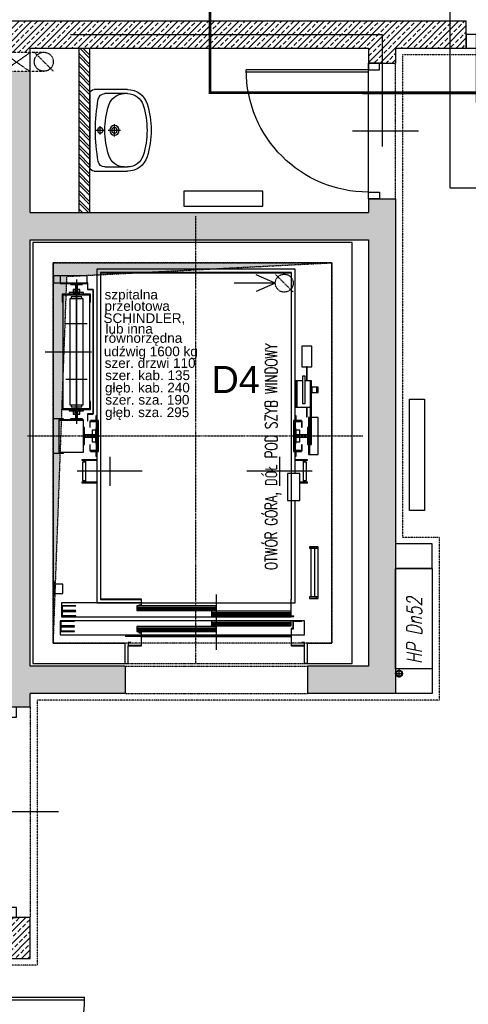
# Model space of a CAD drawing. Header units: inches. Extents: x -145354 to -97635, y 38777 to 78670.
# Tile 60 of 231: x -144779 to -144449, y 50930 to 51655. Entities that reach past the tile are written whole.
import ezdxf
from ezdxf.enums import TextEntityAlignment as Align

# ---------------------------------------------------------------- set-up
doc = ezdxf.new("R2010")
doc.units = ezdxf.units.IN
doc.header["$MEASUREMENT"] = 0
for name, pattern in [('DASHDOT', [1, 0.5, -0.25, 0, -0.25]), ('DASHED', [0.75, 0.5, -0.25]), ('DASHED2', [0.375, 0.25, -0.125]), ('DIVIDE', [31.75, 12.7, -6.35, 0, -6.35, 0, -6.35])]:
    doc.linetypes.add(name, pattern=pattern)
doc.layers.get('0').update_dxf_attribs({"color": 101})
for name, color, linetype in [('Det-metal', 141, 'Continuous'), ('Drz---drzwi', 5, 'Continuous'), ('Ins-co', 203, 'Continuous'), ('Ins-went', 141, 'Continuous'), ('Ins-wod', 152, 'Continuous'), ('Ins-wod-opis', 155, 'Continuous'), ('m-went-wywiew', 1, 'Continuous'), ('Opis-spadki', 61, 'Continuous'), ('Sc-beton', 7, 'Continuous'), ('Sc-beton-hatch', 86, 'Continuous'), ('Sc-cegla pustak', 42, 'Continuous'), ('Sc-cegla pustak-hatch', 8, 'Continuous'), ('Sc-nadproza kon', 5, 'DASHED2'), ('Sc-silikat', 61, 'Continuous'), ('Suf-widok', 8, 'Continuous'), ('W-idok', 9, 'Continuous'), ('W-idok nad', 5, 'DASHED2'), ('W-otwor-strop', 126, 'Continuous'), ('W-otwor-strop-nad', 126, 'DASHED2'), ('Wyp-sanitar', 131, 'Continuous')]:
    doc.layers.add(name, color=color, linetype=linetype)
doc.styles.add('IT12', font='ITALICT.SHX', dxfattribs={"width": 0.8, "height": 0.12})
doc.styles.add('ROMANS', font='romans', dxfattribs={"width": 0.85})
doc.styles.add('TYTUL2', font='ARIAL.TTF')
pattern_1 = [(45, (-196049.7697, 113974.1994), (-4.49012806, 4.49012806), []), (45, (-196045.2795, 113974.1994), (-4.49012806, 4.49012806), [3.175, -1.5875])]

# ---------------------------------------------------------------- blocks, each defined once
blk = doc.blocks.new('_DKGJHF')
at = {"ltscale": 7}
for p, q in [((-21.08, -77), (35.92, -77)), ((-5, -147.5), (-105, -147.5)), ((-5, -145.5), (-104.98, -145.5))]:
    blk.add_line(p, q, dxfattribs=at)
for points in [[(5, -7.5), (5, 0), (-5, 0), (-5, -7.5)], [(5, -155), (5, -147.5), (-5, -147.5), (-5, -155)]]:
    blk.add_lwpolyline(points, close=True, dxfattribs=at)
for points in [[(-45, -7.5), (-5, -7.5)], [(-5, -147.5), (-5, -7.5)]]:
    blk.add_lwpolyline(points, dxfattribs=at)
for centre, radius, start, end in [((-5, -7.5), 40, 180, 270), ((-5, -147.5), 100, 90, 180)]:
    blk.add_arc(centre, radius, start, end)
blk = doc.blocks.new('umywalka_60x45')
at = {"ltscale": 25}
for p, q in [((-27, 0), (27, 0)), ((-30, -27.72), (-30, -3)), ((0, -4.5), (0, -10.5)), ((30, -3), (30, -27.72)), ((-27, -27.72), (-27, -11.03)), ((3, -7.5), (-3, -7.5)), ((0, -13.5), (0, -22.5)), ((27, -11.03), (27, -27.72)), ((4.5, -18), (-4.5, -18))]:
    blk.add_line(p, q, dxfattribs=at)
for centre, radius in [((0, -7.5), 2), ((0, -18), 3.5), ((0, -18), 2)]:
    blk.add_circle(centre, radius, dxfattribs=at)
for centre, radius, start, end in [((27, -3), 3, 0, 90), ((-27, -3), 3, 90, 180), ((-22, -11.03), 5, 100.52627, 180), ((0, -129.43), 125.43, 79.47373, 100.52627), ((22, -11.03), 5, 0, 79.47373), ((-15, -25.28), 12, 107.3129, 180), ((0, -73.4), 62.4, 72.6871, 107.3129), ((15, -25.28), 12, 0, 72.6871), ((-15, -27.72), 15, 180, 252.6871), ((-15, -27.72), 12, 180, 252.6871), ((15, -27.72), 12, 287.3129, 0), ((15, -27.72), 15, 287.3129, 0), ((0, 20.4), 65.4, 252.6871, 287.3129), ((0, 20.4), 62.4, 252.6871, 287.3129)]:
    blk.add_arc(centre, radius, start, end, dxfattribs=at)
blk = doc.blocks.new('_0630_DRZWI_90')
at = {"ltscale": 7}
for p, q in [((5, 8), (5, 98)), ((6.8, 8), (6.8, 97.98))]:
    blk.add_line(p, q, dxfattribs=at)
at = {"ltscale": 25}
for p, q in [((50, 19.7), (50, -28.9)), ((5, 8), (0, 8)), ((0, 8), (5, 8)), ((0, 0), (0, 8)), ((95, 8), (5, 8)), ((5, 8), (5, 0)), ((95, 8), (95, 0)), ((100, 8), (95, 8)), ((100, 0), (100, 8)), ((5, 0), (0, 0)), ((5, 0), (0, 0)), ((95, 0), (100, 0)), ((95, 0), (100, 0))]:
    blk.add_line(p, q, dxfattribs=at)
at = {"ltscale": 7}
blk.add_arc((5, 8), 90, 0, 90, dxfattribs=at)
blk = doc.blocks.new('_KFJHKGJKHUJ')
at = {"ltscale": 7}
for p, q in [((10, -7.5), (120, -7.5)), ((10, -9.5), (119.98, -9.5)), ((23.36, -61.5), (-33.64, -61.5))]:
    blk.add_line(p, q, dxfattribs=at)
for points in [[(0, 0), (0, -7.5), (10, -7.5), (10, 0)], [(0, -117.5), (0, -125), (10, -125), (10, -117.5)]]:
    blk.add_lwpolyline(points, close=True, dxfattribs=at)
blk.add_lwpolyline([(10, -5.5), (10, -117.5)], dxfattribs=at)
blk.add_arc((10, -7.5), 110, 270, 0)
blk = doc.blocks.new('_STRZAŁKA_WENT')
for q in [(-6.02, -14.01), (0, -30.24), (6.02, -14.01)]:
    blk.add_line((0, 0), q)
blk = doc.blocks.new('_aidfjflijh')
at = {"layer": 'W-idok', "linetype": 'DASHDOT'}
for p, q in [((0, -328.95), (0, 0)), ((-124, -162.01), (123, -162.01))]:
    blk.add_line(p, q, dxfattribs=at)
at = {"layer": 'W-idok'}
for p, q in [((-73, -39.31), (-73, -150.71)), ((73, -39.31), (-73, -39.31)), ((70.3, -41.71), (-70.3, -41.71)), ((-70.3, -41.71), (-70.3, -282.31)), ((-70, -42.01), (70, -42.01)), ((-70, -282.01), (-70, -42.01)), ((70, -42.01), (70, -282.01)), ((73, -39.31), (70.3, -39.31)), ((70.3, -282.31), (70.3, -41.71)), ((73, -150.71), (73, -39.31)), ((-105, -44.21), (-105, -49.81)), ((-104.75, -44.21), (-105, -44.21)), ((-105, -49.81), (-104.75, -49.81)), ((-105, -49.81), (-105, -57.21)), ((-104.75, -49.81), (-105, -49.81)), ((-104.75, -49.81), (-104.75, -44.21)), ((-104.75, -44.21), (-104.75, -49.21)), ((-100, -44.21), (-104.75, -44.21)), ((-104.75, -49.21), (-100, -49.21)), ((-104.75, -57.21), (-104.75, -49.81)), ((-80, -44.21), (-100, -44.21)), ((-100, -44.21), (-100, -49.56)), ((-100, -49.56), (-80, -49.56)), ((-80, -49.56), (-100, -49.56)), ((-100, -49.56), (-100, -49.81)), ((-100, -49.81), (-80, -49.81)), ((-92.45, -49.81), (-92.45, -50.6)), ((-83.55, -49.81), (-92.45, -49.81)), ((-92.45, -50.6), (-88.79, -50.6)), ((-88.79, -50.6), (-88.79, -56.01)), ((-88, -46.91), (-88, -153.11)), ((-87.21, -56.01), (-87.21, -50.6)), ((-87.21, -50.6), (-83.55, -50.6)), ((-83.55, -50.6), (-83.55, -49.81)), ((-80, -49.56), (-80, -44.21)), ((-80, -49.81), (-80, -49.56)), ((-79.8, -49.26), (-79.8, -54.26)), ((-79.7, -49.26), (-79.8, -49.26)), ((-79.7, -54.16), (-79.7, -49.26)), ((-105, -57.21), (-104.75, -57.21)), ((-77.6, -57.51), (-98.4, -57.51)), ((-98.4, -57.51), (-98.4, -63.51)), ((-98.1, -57.81), (-77.9, -57.81)), ((-98.1, -63.51), (-98.1, -57.81)), ((-82.75, -56.51), (-93.25, -56.51)), ((-93.25, -56.51), (-93.25, -57.51)), ((-93.25, -57.51), (-82.75, -57.51)), ((-90.5, -54.11), (-90.5, -56.51)), ((-88.8, -54.11), (-90.5, -54.11)), ((-90.5, -56.51), (-85.5, -56.51)), ((-88.8, -56.01), (-88.8, -54.11)), ((-87.2, -56.01), (-88.8, -56.01)), ((-88.79, -56.01), (-87.21, -56.01)), ((-88, -96.51), (-88, -55.51)), ((-87.2, -54.11), (-87.2, -56.01)), ((-85.5, -54.11), (-87.2, -54.11)), ((-85.5, -56.51), (-85.5, -54.11)), ((-82.75, -57.51), (-82.75, -56.51)), ((-79.8, -54.26), (-75.6, -54.26)), ((-75.6, -54.16), (-79.7, -54.16)), ((-77.9, -57.81), (-77.9, -63.51)), ((-77.6, -63.51), (-77.6, -57.51)), ((-75.55, -54.26), (-75.65, -54.26)), ((-75.65, -54.26), (-75.65, -145.76)), ((-75.6, -54.26), (-75.6, -54.16)), ((-75.55, -145.76), (-75.55, -54.26)), ((-98.4, -63.51), (-98.1, -63.51)), ((-78, -58.26), (-98, -58.26)), ((-98, -58.26), (-98, -141.76)), ((-83.1, -61.01), (-92.9, -61.01)), ((-92.9, -61.01), (-92.9, -139.01)), ((-84.1, -59.51), (-91.9, -59.51)), ((-91.9, -59.51), (-91.9, -61.01)), ((-84.1, -61.01), (-84.1, -59.51)), ((-83.1, -139.01), (-83.1, -61.01)), ((-78, -141.76), (-78, -58.26)), ((-77.9, -63.51), (-77.6, -63.51)), ((-80.1, -79.51), (-95.9, -79.51)), ((-111, -100.01), (-76.9, -100.01)), ((-88, -144.51), (-88, -96.51)), ((77.9, -96.01), (77.9, -111.01)), ((85.4, -96.01), (77.9, -96.01)), ((85.4, -111.01), (85.4, -96.01)), ((77.9, -111.01), (85.4, -111.01)), ((81.4, -111.01), (81.4, -121.31)), ((81.9, -111.01), (81.4, -111.01)), ((81.9, -121.31), (81.9, -111.01)), ((-80.1, -120.51), (-95.9, -120.51)), ((74.2, -121.31), (73.6, -121.31)), ((73.6, -121.31), (73.6, -140.81)), ((74.2, -140.81), (74.2, -121.31)), ((78.5, -121.31), (74.2, -121.31)), ((74.2, -121.31), (74.2, -140.81)), ((80.5, -118.01), (78.5, -118.01)), ((78.5, -118.01), (78.5, -118.78)), ((78.5, -118.78), (78.5, -120.94)), ((78.5, -120.94), (78.5, -124.19)), ((80.5, -118.78), (80.5, -118.01)), ((80.5, -120.94), (80.5, -118.78)), ((80.5, -124.19), (80.5, -120.94)), ((85.1, -121.31), (80.5, -121.31)), ((85.1, -121.31), (84.1, -121.31)), ((84.1, -121.31), (84.1, -140.81)), ((85.1, -140.81), (85.1, -121.31)), ((85.1, -140.81), (85.1, -121.31)), ((73.6, -126.01), (73, -126.01)), ((73, -130.01), (73.6, -130.01)), ((78.5, -124.19), (78.5, -128.01)), ((78.5, -128.01), (78.5, -131.84)), ((80.5, -128.01), (80.5, -124.19)), ((80.5, -131.84), (80.5, -128.01)), ((85.41, -126.01), (85.1, -126.01)), ((85.1, -130.01), (85.41, -130.01)), ((85.41, -126.01), (85.41, -130.01)), ((89.01, -126.01), (85.41, -126.01)), ((85.41, -130.01), (85.41, -126.01)), ((85.41, -130.01), (89.01, -130.01)), ((89.01, -130.01), (89.01, -126.01)), ((89.01, -126.01), (89.01, -130.01)), ((89.99, -126.01), (89.01, -126.01)), ((89.01, -130.01), (89.99, -130.01)), ((89.99, -130.01), (89.99, -126.01)), ((-98.1, -136.51), (-98.4, -136.51)), ((-98.4, -136.51), (-98.4, -142.51)), ((-98.1, -142.21), (-98.1, -136.51)), ((-77.6, -136.51), (-77.9, -136.51)), ((-77.9, -136.51), (-77.9, -142.21)), ((-77.6, -142.51), (-77.6, -136.51)), ((78.5, -131.84), (78.5, -135.09)), ((78.5, -135.09), (78.5, -137.25)), ((78.5, -137.25), (78.5, -138.01)), ((80.5, -135.09), (80.5, -131.84)), ((80.5, -137.25), (80.5, -135.09)), ((80.5, -138.01), (80.5, -137.25)), ((-98.4, -142.51), (-77.6, -142.51)), ((-77.9, -142.21), (-98.1, -142.21)), ((-98, -141.76), (-78, -141.76)), ((-82.75, -142.51), (-93.25, -142.51)), ((-93.25, -142.51), (-93.25, -143.51)), ((-93.25, -143.51), (-82.75, -143.51)), ((-92.9, -139.01), (-83.1, -139.01)), ((-91.9, -139.01), (-91.9, -140.51)), ((-91.9, -140.51), (-84.1, -140.51)), ((-85.5, -143.51), (-90.5, -143.51)), ((-90.5, -143.51), (-90.5, -145.91)), ((-88.8, -144.01), (-87.2, -144.01)), ((-88.8, -145.91), (-88.8, -144.01)), ((-87.21, -144.01), (-88.79, -144.01)), ((-88.79, -144.01), (-88.79, -149.42)), ((-87.21, -149.42), (-87.21, -144.01)), ((-87.2, -144.01), (-87.2, -145.91)), ((-85.5, -145.91), (-85.5, -143.51)), ((-84.1, -140.51), (-84.1, -139.01)), ((-82.75, -143.51), (-82.75, -142.51)), ((73.6, -140.81), (74.2, -140.81)), ((74.2, -140.81), (85.1, -140.81)), ((78.5, -138.01), (80.5, -138.01)), ((81.4, -140.81), (81.4, -148.01)), ((81.9, -148.01), (81.9, -140.81)), ((85.1, -140.81), (84.1, -140.81)), ((84.1, -140.81), (84.1, -168.31)), ((84.1, -140.81), (85.1, -140.81)), ((85.1, -168.31), (85.1, -140.81)), ((-97.5, -149.46), (-105, -149.46)), ((-105, -149.46), (-105, -174.56)), ((-100.9, -150.21), (-100.9, -150.46)), ((-82.9, -150.21), (-100.9, -150.21)), ((-100.9, -150.46), (-100.9, -173.81)), ((-82.9, -150.46), (-100.9, -150.46)), ((-100.9, -150.46), (-82.9, -150.46)), ((-97.5, -150.21), (-97.5, -149.46)), ((-88.79, -149.42), (-92.45, -149.42)), ((-92.45, -149.42), (-92.45, -150.21)), ((-92.45, -150.21), (-83.55, -150.21)), ((-90.5, -145.91), (-88.8, -145.91)), ((-83.55, -149.42), (-87.21, -149.42)), ((-87.2, -145.91), (-85.5, -145.91)), ((-83.55, -150.21), (-83.55, -149.42)), ((-82.9, -150.46), (-82.9, -150.21)), ((-82.9, -173.81), (-82.9, -150.46)), ((-79.8, -145.76), (-79.8, -150.76)), ((-75.6, -145.76), (-79.8, -145.76)), ((-79.8, -150.76), (-79.7, -150.76)), ((-79.7, -150.76), (-79.7, -145.86)), ((-79.7, -145.86), (-75.6, -145.86)), ((-73.1, -151.01), (-78.1, -151.01)), ((-78.1, -151.01), (-78.1, -155.51)), ((-77.8, -151.31), (-73.4, -151.31)), ((-77.8, -155.51), (-77.8, -151.31)), ((-71.85, -150.71), (-77.65, -150.71)), ((-77.65, -150.71), (-77.65, -151.01)), ((-77.65, -151.01), (-72.15, -151.01)), ((-77.5, -150.51), (-77.5, -150.71)), ((-73, -150.51), (-77.5, -150.51)), ((-75.65, -145.76), (-75.55, -145.76)), ((-75.6, -145.86), (-75.6, -145.76)), ((-73.7, -147.21), (-73.7, -147.71)), ((-73, -147.21), (-73.7, -147.21)), ((-73.7, -147.71), (-73.7, -150.51)), ((-73, -147.71), (-73.7, -147.71)), ((-73.7, -147.71), (-73, -147.71)), ((-73.7, -150.51), (-73, -150.51)), ((-73.4, -151.31), (-73.4, -155.51)), ((-73.1, -155.51), (-73.1, -151.01)), ((-73.1, -151.01), (-73.1, -156.01)), ((-73, -151.01), (-73, -156.01)), ((-72.15, -151.01), (-72.15, -173.01)), ((-71.85, -173.31), (-71.85, -150.71)), ((71.85, -150.71), (71.85, -173.31)), ((77.65, -150.71), (71.85, -150.71)), ((72.15, -173.01), (72.15, -151.01)), ((72.15, -151.01), (77.65, -151.01)), ((73.7, -147.21), (73, -147.21)), ((73.7, -147.71), (73, -147.71)), ((73, -147.71), (73.7, -147.71)), ((73, -150.51), (73.7, -150.51)), ((77.5, -150.51), (73, -150.51)), ((73, -156.01), (73, -151.01)), ((78.1, -151.01), (73.1, -151.01)), ((73.1, -151.01), (73.1, -155.51)), ((73.1, -156.01), (73.1, -151.01)), ((73.4, -151.31), (77.8, -151.31)), ((73.4, -155.51), (73.4, -151.31)), ((73.7, -147.71), (73.7, -147.21)), ((73.7, -150.51), (73.7, -147.71)), ((77.5, -150.71), (77.5, -150.51)), ((77.65, -151.01), (77.65, -150.71)), ((77.8, -151.31), (77.8, -155.51)), ((78.1, -155.51), (78.1, -151.01)), ((81.4, -148.01), (81.9, -148.01)), ((83.7, -148.51), (82.9, -148.51)), ((82.9, -148.51), (82.9, -175.51)), ((83.7, -175.51), (83.7, -148.51)), ((84.1, -148.51), (83.7, -148.51)), ((83.7, -148.51), (83.7, -175.51)), ((90, -148.51), (85.1, -148.51)), ((90, -175.51), (90, -148.51)), ((-82.11, -155.66), (-82.9, -155.66)), ((-82.9, -155.66), (-82.9, -168.36)), ((-82.11, -161.22), (-82.11, -155.66)), ((-78.1, -155.51), (-77.8, -155.51)), ((-73.6, -157.81), (-76.4, -157.81)), ((-76.4, -157.81), (-76.4, -161.21)), ((-72.4, -156.01), (-73.6, -156.01)), ((-73.6, -156.01), (-73.6, -168.01)), ((-73.6, -166.21), (-73.6, -157.81)), ((-73.1, -155.51), (-73.4, -155.51)), ((-73.4, -155.51), (-73.4, -156.01)), ((-73.4, -155.51), (-73.1, -155.51)), ((-73.1, -156.01), (-73.1, -155.51)), ((-72.15, -156.01), (-72.4, -156.01)), ((-72.4, -156.01), (-72.4, -168.01)), ((-72.4, -168.01), (-72.4, -156.01)), ((72.4, -156.01), (72.15, -156.01)), ((72.4, -168.01), (72.4, -156.01)), ((72.4, -156.01), (72.4, -168.01)), ((73.6, -156.01), (72.4, -156.01)), ((73.4, -155.51), (73.1, -155.51)), ((73.1, -155.51), (73.1, -156.01)), ((73.1, -155.51), (73.4, -155.51)), ((73.4, -156.01), (73.4, -155.51)), ((73.6, -168.01), (73.6, -156.01)), ((76.4, -157.81), (73.6, -157.81)), ((73.6, -157.81), (73.6, -166.21)), ((76.4, -161.21), (76.4, -157.81)), ((77.8, -155.51), (78.1, -155.51)), ((82.9, -155.66), (82.11, -155.66)), ((82.11, -155.66), (82.11, -161.22)), ((82.9, -168.36), (82.9, -155.66)), ((-74, -161.22), (-82.11, -161.22)), ((-82.11, -162.81), (-74, -162.81)), ((-82.11, -168.36), (-82.11, -162.81)), ((-76.4, -161.21), (-74, -161.21)), ((-74, -162.81), (-76.4, -162.81)), ((-76.4, -162.81), (-76.4, -166.21)), ((-76.4, -166.21), (-73.6, -166.21)), ((-74, -161.21), (-74, -162.81)), ((-74, -162.81), (-74, -161.22)), ((73.6, -166.21), (76.4, -166.21)), ((74, -161.21), (76.4, -161.21)), ((74, -162.81), (74, -161.21)), ((82.11, -161.22), (74, -161.22)), ((74, -161.22), (74, -162.81)), ((74, -162.81), (82.11, -162.81)), ((76.4, -162.81), (74, -162.81)), ((76.4, -166.21), (76.4, -162.81)), ((82.11, -162.81), (82.11, -168.36)), ((-100.9, -173.81), (-82.9, -173.81)), ((-97.5, -174.56), (-97.5, -173.81)), ((-82.9, -168.36), (-82.11, -168.36)), ((-78.1, -168.51), (-78.1, -173.01)), ((-77.8, -168.51), (-78.1, -168.51)), ((-78.1, -173.01), (-73.1, -173.01)), ((-77.8, -172.71), (-77.8, -168.51)), ((-73.4, -172.71), (-77.8, -172.71)), ((-72.15, -173.01), (-77.65, -173.01)), ((-77.65, -173.01), (-77.65, -173.31)), ((-77.65, -173.31), (-71.85, -173.31)), ((-73, -173.51), (-73.7, -173.51)), ((-73.7, -173.51), (-73.7, -176.31)), ((-73.6, -168.01), (-72.4, -168.01)), ((-73.5, -173.31), (-73.5, -173.51)), ((-73.5, -173.51), (-73, -173.51)), ((-73.4, -168.01), (-73.4, -168.51)), ((-73.4, -168.51), (-73.1, -168.51)), ((-73.4, -168.51), (-73.4, -172.71)), ((-73.1, -168.51), (-73.4, -168.51)), ((-73.1, -168.51), (-73.1, -168.01)), ((-73.1, -168.01), (-73.1, -173.01)), ((-73.1, -173.01), (-73.1, -168.51)), ((-73, -168.01), (-73, -173.01)), ((-73, -173.31), (-73, -284.71)), ((-72.4, -168.01), (-72.15, -168.01)), ((71.85, -173.31), (77.65, -173.31)), ((72.15, -168.01), (72.4, -168.01)), ((77.65, -173.01), (72.15, -173.01)), ((72.4, -168.01), (73.6, -168.01)), ((73, -173.01), (73, -168.01)), ((73, -189.51), (73, -173.31)), ((73.7, -173.51), (73, -173.51)), ((73, -173.51), (73.5, -173.51)), ((73.1, -168.01), (73.1, -168.51)), ((73.1, -173.01), (73.1, -168.01)), ((73.1, -168.51), (73.4, -168.51)), ((73.1, -168.51), (73.1, -173.01)), ((73.4, -168.51), (73.1, -168.51)), ((73.1, -173.01), (78.1, -173.01)), ((73.4, -168.51), (73.4, -168.01)), ((73.4, -172.71), (73.4, -168.51)), ((77.8, -172.71), (73.4, -172.71)), ((73.5, -173.51), (73.5, -173.31)), ((73.7, -176.31), (73.7, -173.51)), ((77.65, -173.31), (77.65, -173.01)), ((77.8, -168.51), (77.8, -172.71)), ((78.1, -168.51), (77.8, -168.51)), ((78.1, -173.01), (78.1, -168.51)), ((82.11, -168.36), (82.9, -168.36)), ((84.1, -168.31), (85.1, -168.31)), ((-105, -174.56), (-97.5, -174.56)), ((-73, -179.61), (-84.1, -179.61)), ((-84.1, -179.61), (-84.1, -179.91)), ((-84.1, -179.91), (-73, -179.91)), ((-81.2, -179.91), (-82.7, -179.91)), ((-82.7, -179.91), (-82.7, -180.11)), ((-82.7, -180.11), (-81.2, -180.11)), ((-81.2, -180.11), (-82.7, -180.11)), ((-82.7, -180.11), (-82.7, -181.31)), ((-73, -179.91), (-81.2, -179.91)), ((-81.2, -179.91), (-81.2, -196.11)), ((-73.7, -176.31), (-73, -176.31)), ((-73, -176.31), (-73.7, -176.31)), ((-73.7, -176.31), (-73.7, -176.81)), ((-73.7, -176.81), (-73, -176.81)), ((-63.5, -177.31), (-63.5, -198.71)), ((61.5, -177.31), (61.5, -198.71)), ((73, -176.31), (73.7, -176.31)), ((73.7, -176.31), (73, -176.31)), ((73, -176.81), (73.7, -176.81)), ((82.1, -179.61), (73, -179.61)), ((73, -179.91), (82.1, -179.91)), ((79.2, -179.91), (73, -179.91)), ((73.7, -176.81), (73.7, -176.31)), ((80.7, -179.91), (79.2, -179.91)), ((79.2, -196.11), (79.2, -179.91)), ((79.2, -180.11), (80.7, -180.11)), ((80.7, -180.11), (79.2, -180.11)), ((80.7, -180.11), (80.7, -179.91)), ((80.7, -181.31), (80.7, -180.11)), ((82.1, -179.91), (82.1, -179.61)), ((82.9, -175.51), (83.7, -175.51)), ((83.7, -175.51), (90, -175.51)), ((-39.5, -188.01), (-87.5, -188.01)), ((-81.98, -181.31), (-83.5, -181.31)), ((-83.5, -181.31), (-83.5, -194.71)), ((-81.2, -181.31), (-81.98, -181.31)), ((85.5, -188.01), (37.5, -188.01)), ((79.98, -181.31), (79.2, -181.31)), ((81.5, -181.31), (79.98, -181.31)), ((81.5, -194.71), (81.5, -181.31)), ((-83.5, -194.71), (-81.98, -194.71)), ((-82.7, -194.71), (-82.7, -195.91)), ((-81.98, -194.71), (-81.2, -194.71)), ((67.4, -189.51), (67.4, -209.51)), ((70, -189.51), (67.4, -189.51)), ((76.4, -189.51), (70.3, -189.51)), ((76.4, -209.51), (76.4, -189.51)), ((79.2, -194.71), (79.98, -194.71)), ((79.98, -194.71), (81.5, -194.71)), ((80.7, -195.91), (80.7, -194.71)), ((-73, -196.11), (-84.1, -196.11)), ((-84.1, -196.11), (-84.1, -196.41)), ((-84.1, -196.41), (-73, -196.41)), ((-82.7, -195.91), (-81.2, -195.91)), ((-81.2, -195.91), (-82.7, -195.91)), ((-82.7, -195.91), (-82.7, -196.11)), ((-82.7, -196.11), (-81.2, -196.11)), ((-81.2, -196.11), (-73, -196.11)), ((82.1, -196.11), (76.4, -196.11)), ((76.4, -196.11), (79.2, -196.11)), ((76.4, -196.41), (82.1, -196.41)), ((79.2, -195.91), (80.7, -195.91)), ((80.7, -195.91), (79.2, -195.91)), ((79.2, -196.11), (80.7, -196.11)), ((80.7, -196.11), (80.7, -195.91)), ((82.1, -196.41), (82.1, -196.11)), ((67.4, -209.51), (70, -209.51)), ((70.3, -209.51), (76.4, -209.51)), ((73, -284.71), (73, -209.51)), ((83.5, -243.51), (83.5, -244.51)), ((88.5, -243.51), (83.5, -243.51)), ((83.5, -244.51), (88.5, -244.51)), ((87.5, -244.51), (84.5, -244.51)), ((84.5, -244.51), (84.5, -280.51)), ((87.5, -280.51), (87.5, -244.51)), ((88.5, -244.51), (88.5, -243.51)), ((90, -243.51), (88.5, -243.51)), ((88.5, -243.51), (88.5, -244.51)), ((88.5, -244.51), (90, -244.51)), ((90, -244.51), (90, -243.51)), ((90, -280.51), (90, -244.51)), ((-104, -269.51), (-105, -269.51)), ((-105, -269.51), (-105, -279.51)), ((-104, -279.51), (-104, -269.51)), ((-98, -271.01), (-104, -271.01)), ((-104, -271.01), (-104, -278.01)), ((-98, -278.01), (-98, -271.01)), ((-105, -279.51), (-104, -279.51)), ((-104, -278.01), (-98, -278.01)), ((-70.3, -282.31), (-70, -282.31)), ((-70, -282.31), (-70, -282.01)), ((-40, -282.01), (-70, -282.01)), ((-70, -282.01), (-70, -282.31)), ((-70, -282.31), (-40.3, -282.31)), ((-40.3, -282.31), (-40.3, -286.51)), ((-40, -286.81), (-40, -282.01)), ((15, -278.71), (15, -319.51)), ((70, -282.01), (69.85, -282.01)), ((69.85, -282.01), (69.85, -294.81)), ((70.15, -282.31), (70.3, -282.31)), ((70.15, -294.51), (70.15, -282.31)), ((83.5, -280.51), (83.5, -281.51)), ((88.5, -280.51), (83.5, -280.51)), ((83.5, -281.51), (88.5, -281.51)), ((84.5, -280.51), (87.5, -280.51)), ((88.5, -281.51), (88.5, -280.51)), ((90, -280.51), (88.5, -280.51)), ((88.5, -280.51), (88.5, -281.51)), ((88.5, -281.51), (90, -281.51)), ((90, -281.51), (90, -280.51)), ((-40.3, -284.71), (-99, -284.71)), ((-99, -284.71), (-99, -295.01)), ((-88.5, -287.01), (-98.5, -287.01)), ((-98.5, -287.01), (-98.5, -290.51)), ((-98.4, -287.11), (-88.5, -287.11)), ((-98.4, -290.41), (-98.4, -287.11)), ((-88.5, -287.11), (-88.5, -287.01)), ((-73, -284.71), (-40.3, -284.71)), ((15, -287.01), (-43.5, -287.01)), ((-43.5, -287.01), (-43.5, -290.51)), ((-43.5, -287.89), (15, -287.89)), ((-43.5, -288.76), (15, -288.76)), ((-43.5, -289.64), (15, -289.64)), ((-40.3, -286.51), (-42.15, -286.51)), ((-42.15, -286.51), (-42.15, -286.81)), ((-42.15, -286.81), (-40, -286.81)), ((-40, -284.86), (69.85, -284.86)), ((15, -290.51), (15, -287.01)), ((70.15, -284.71), (73, -284.71)), ((-99, -295.01), (70, -295.01)), ((-98.5, -290.51), (-88.5, -290.51)), ((-88.5, -291.01), (-98.5, -291.01)), ((-98.5, -291.01), (-98.5, -294.51)), ((-98.5, -294.51), (-88.5, -294.51)), ((-88.5, -290.41), (-98.4, -290.41)), ((-98.4, -291.11), (-88.5, -291.11)), ((-98.4, -294.41), (-98.4, -291.11)), ((-88.5, -294.41), (-98.4, -294.41)), ((-88.5, -290.51), (-88.5, -290.41)), ((-88.5, -291.11), (-88.5, -291.01)), ((-88.5, -294.51), (-88.5, -294.41)), ((-43.5, -290.51), (15, -290.51)), ((69.85, -291.01), (11.5, -291.01)), ((11.5, -291.01), (11.5, -294.51)), ((11.5, -291.89), (70, -291.89)), ((11.5, -292.76), (70, -292.76)), ((11.5, -293.64), (70, -293.64)), ((11.5, -294.51), (69.85, -294.51)), ((69.85, -294.81), (72, -294.81)), ((70, -295.01), (70, -294.81)), ((72, -294.51), (70.15, -294.51)), ((72, -294.81), (72, -294.51)), ((71.4, -298.01), (-100, -298.01)), ((-100, -298.01), (-100, -308.41)), ((-89.5, -298.31), (-99.5, -298.31)), ((-99.5, -298.31), (-99.5, -301.81)), ((-99.5, -301.81), (-89.5, -301.81)), ((-89.5, -302.31), (-99.5, -302.31)), ((-99.5, -302.31), (-99.5, -305.81)), ((-99.4, -298.41), (-89.5, -298.41)), ((-99.4, -301.71), (-99.4, -298.41)), ((-89.5, -301.71), (-99.4, -301.71)), ((-99.4, -302.41), (-89.5, -302.41)), ((-99.4, -305.71), (-99.4, -302.41)), ((-89.5, -298.41), (-89.5, -298.31)), ((-89.5, -301.81), (-89.5, -301.71)), ((-89.5, -302.41), (-89.5, -302.31)), ((15, -302.31), (-43.5, -302.31)), ((-43.5, -302.31), (-43.5, -305.81)), ((-43.5, -303.19), (15, -303.19)), ((-43.5, -304.06), (15, -304.06)), ((70, -298.31), (11.5, -298.31)), ((11.5, -298.31), (11.5, -301.81)), ((11.5, -299.19), (70, -299.19)), ((11.5, -300.06), (70, -300.06)), ((11.5, -300.94), (70, -300.94)), ((11.5, -301.81), (70, -301.81)), ((15, -305.81), (15, -302.31)), ((70, -301.81), (70, -298.31)), ((70, -303.61), (70, -316.51)), ((71.4, -303.61), (70, -303.61)), ((70.3, -316.21), (70.3, -303.91)), ((70.3, -303.91), (71.7, -303.91)), ((78, -298.01), (71.4, -298.01)), ((71.4, -298.01), (71.4, -303.61)), ((71.7, -298.31), (78, -298.31)), ((71.7, -303.91), (71.7, -298.31)), ((80, -298.01), (78, -298.01)), ((78, -298.31), (78, -298.01)), ((80, -308.41), (80, -298.01)), ((-100, -308.41), (-40.3, -308.41)), ((-99.5, -305.81), (-89.5, -305.81)), ((-89.5, -305.71), (-99.4, -305.71)), ((-89.5, -305.81), (-89.5, -305.71)), ((-40.3, -309.51), (-52, -309.51)), ((-43.5, -304.94), (15, -304.94)), ((-43.5, -305.81), (15, -305.81)), ((-40, -306.51), (-42, -306.51)), ((-42, -306.51), (-42, -306.81)), ((-42, -306.81), (-40.3, -306.81)), ((-40.3, -306.81), (-40.3, -316.21)), ((-40, -316.51), (-40, -306.51)), ((-40, -308.41), (70, -308.41)), ((-40, -309.51), (70, -309.51)), ((70, -309.51), (-40, -309.51)), ((70.3, -308.41), (80, -308.41)), ((-50, -314.01), (-50, -316.51)), ((-48, -314.01), (-50, -314.01)), ((-50, -316.51), (-40, -316.51)), ((-50, -329.51), (-50, -316.51)), ((-49.7, -316.21), (-49.7, -314.31)), ((-49.7, -314.31), (-48, -314.31)), ((-40.3, -316.21), (-49.7, -316.21)), ((-48, -314.31), (-48, -314.01)), ((70, -316.51), (80, -316.51)), ((79.7, -316.21), (70.3, -316.21)), ((80, -314.01), (78, -314.01)), ((78, -314.01), (78, -314.31)), ((78, -314.31), (79.7, -314.31)), ((79.7, -314.31), (79.7, -316.21)), ((80, -316.51), (80, -314.01)), ((80, -329.51), (80, -316.51)), ((-52, -329.51), (-50, -329.51)), ((82, -329.51), (80, -329.51))]:
    blk.add_line(p, q, dxfattribs=at)

msp = doc.modelspace()

# ---------------------------------------------------------------- hatches: boundary and pattern name
at = {"layer": 'Sc-beton-hatch'}
h = msp.add_hatch(dxfattribs=at)
h.set_pattern_fill('ANSI33', color=256, style=0)
h.set_pattern_definition(pattern_1)
h.paths.add_polyline_path([(-144791.22, 51633.69), (-144791.22, 51630.38), (-144781.22, 51630.38), (-144781.22, 51643.69), (-145054.22, 51643.69), (-145054.22, 51633.69)])
h.paths.add_polyline_path([(-144781.22, 51643.69), (-144781.22, 51630.38), (-144771.22, 51630.38), (-144771.22, 51633.69), (-144753.22, 51633.69), (-144753.22, 51643.69)])
h.paths.add_polyline_path([(-144781.22, 51653.69), (-144781.22, 51643.69), (-144753.22, 51643.69), (-144753.22, 51653.69)])
h.paths.add_polyline_path([(-144781.22, 51643.69), (-144781.22, 51653.69), (-145054.22, 51653.69), (-145054.22, 51643.69)])
h.paths.add_polyline_path([(-144546.39, 51633.69), (-144538.5, 51643.69), (-144702.22, 51643.69), (-144702.22, 51633.69)])
h.paths.add_polyline_path([(-144538.5, 51643.69), (-144530.61, 51653.69), (-144702.22, 51653.69), (-144702.22, 51643.69)])
h.paths.add_polyline_path([(-144702.22, 51643.69), (-144702.22, 51653.69), (-144753.22, 51653.69), (-144753.22, 51643.69)])
h.paths.add_polyline_path([(-144753.22, 51643.69), (-144753.22, 51633.69), (-144702.22, 51633.69), (-144702.22, 51643.69)])
h.paths.add_polyline_path([(-144852.99, 51633.24), (-144852.99, 51687.46), (-144818.49, 51687.46), (-144818.49, 51633.24)], flags=9)
h.paths.add_polyline_path([(-144877.47, 51623.66), (-144869.07, 51623.66), (-144869.07, 51635.66), (-144877.47, 51635.66)], flags=9)
h.paths.add_polyline_path([(-144889.15, 51622.81), (-144878.24, 51622.81), (-144878.24, 51639.95), (-144889.15, 51639.95)], flags=9)
h.paths.add_polyline_path([(-144867.72, 51622.66), (-144848.92, 51622.66), (-144848.92, 51640.66), (-144867.72, 51640.66)], flags=9)
h.paths.add_polyline_path([(-144925.7, 51601.81), (-144820.16, 51601.81), (-144820.16, 51623.23), (-144925.7, 51623.23)], flags=9)
h.paths.add_polyline_path([(-144671.67, 51635.23), (-144671.67, 51652.15), (-144654.42, 51652.15), (-144654.42, 51635.23)], flags=9)
h = msp.add_hatch(dxfattribs=at)
h.set_pattern_fill('ANSI33', color=256, style=0)
h.set_pattern_definition(pattern_1)
h.paths.add_polyline_path([(-144538.5, 51643.69), (-144546.39, 51633.69), (-144522.22, 51633.69), (-144522.22, 51622.69), (-144514.22, 51622.69), (-144512.22, 51622.69), (-144512.22, 51643.69)])
h.paths.add_polyline_path([(-144502.22, 51633.69), (-144450.22, 51633.69), (-144450.22, 51643.69), (-144512.22, 51643.69), (-144512.22, 51622.69), (-144502.22, 51622.69)])
h.paths.add_polyline_path([(-144450.22, 51643.69), (-144450.22, 51653.69), (-144512.22, 51653.69), (-144512.22, 51643.69)])
h.paths.add_polyline_path([(-144512.22, 51643.69), (-144512.22, 51653.69), (-144530.61, 51653.69), (-144538.5, 51643.69)])
h.paths.add_polyline_path([(-144468.97, 51635.23), (-144468.97, 51652.15), (-144451.72, 51652.15), (-144451.72, 51635.23)], flags=9)
h = msp.add_hatch(dxfattribs=at)
h.set_pattern_fill('ANSI33', color=256, style=0)
h.set_pattern_definition(pattern_1)
h.paths.add_polyline_path([(-144781.22, 51148.69), (-144771.22, 51148.69), (-144771.22, 51158.69), (-144701.22, 51158.69), (-144701.22, 51168.69), (-144781.22, 51168.69)])
h.paths.add_polyline_path([(-144781.22, 51168.69), (-144791.22, 51168.69), (-144791.22, 51148.69), (-144781.22, 51148.69)])
h.paths.add_polyline_path([(-144781.22, 51168.69), (-144701.22, 51168.69), (-144701.22, 51178.69), (-144771.22, 51178.69), (-144771.22, 51492.69), (-144649.22, 51492.69), (-144649.22, 51502.69), (-144781.22, 51502.69)])
h.paths.add_polyline_path([(-144781.22, 51502.69), (-144791.22, 51502.69), (-144791.22, 51168.69), (-144781.22, 51168.69)])
h.paths.add_polyline_path([(-144567.22, 51168.69), (-144567.22, 51158.69), (-144512.22, 51158.69), (-144512.22, 51168.69)])
h.paths.add_polyline_path([(-144512.22, 51168.69), (-144512.22, 51502.69), (-144649.22, 51502.69), (-144649.22, 51492.69), (-144522.22, 51492.69), (-144522.22, 51178.69), (-144567.22, 51178.69), (-144567.22, 51168.69)])
h.paths.add_polyline_path([(-144512.22, 51158.69), (-144502.22, 51158.69), (-144502.22, 51168.69), (-144512.22, 51168.69)])
h.paths.add_polyline_path([(-144502.22, 51502.69), (-144512.22, 51502.69), (-144512.22, 51168.69), (-144502.22, 51168.69)])
h.paths.add_polyline_path([(-144512.22, 51502.69), (-144512.22, 51522.69), (-144522.22, 51522.69), (-144522.22, 51512.69), (-144771.22, 51512.69), (-144771.22, 51616.38), (-144781.22, 51616.38), (-144781.22, 51502.69)])
h.paths.add_polyline_path([(-144781.22, 51616.38), (-144791.22, 51616.38), (-144791.22, 51502.69), (-144781.22, 51502.69)])
h.paths.add_polyline_path([(-144502.22, 51522.69), (-144512.22, 51522.69), (-144512.22, 51502.69), (-144502.22, 51502.69)])
h.paths.add_polyline_path([(-144671.67, 51494.23), (-144671.67, 51511.15), (-144654.42, 51511.15), (-144654.42, 51494.23)], flags=9)
h.paths.add_polyline_path([(-144789.68, 51567.3), (-144772.76, 51567.3), (-144772.76, 51550.05), (-144789.68, 51550.05)], flags=9)
h.paths.add_polyline_path([(-144789.68, 51606.87), (-144772.76, 51606.87), (-144772.76, 51589.62), (-144789.68, 51589.62)], flags=9)
h = msp.add_hatch(dxfattribs=at)
h.set_pattern_fill('ANSI33', color=256, style=0)
h.set_pattern_definition(pattern_1)
h.paths.add_polyline_path([(-145116.22, 50983.69), (-145126.22, 50983.69), (-145126.22, 50973.69), (-145116.22, 50973.69)])
h.paths.add_polyline_path([(-145116.22, 50973.69), (-145126.22, 50973.69), (-145126.22, 50923.69), (-145116.22, 50923.69)])
h.paths.add_polyline_path([(-144781.22, 50973.69), (-145116.22, 50973.69), (-145116.22, 50923.69), (-145106.22, 50923.69), (-145106.22, 50925.69), (-145106.22, 50963.69), (-144781.22, 50963.69)])
h.paths.add_polyline_path([(-145106.22, 50983.69), (-145116.22, 50983.69), (-145116.22, 50973.69), (-144781.22, 50973.69), (-144781.22, 50993.69), (-144791.22, 50993.69), (-144791.22, 50983.69)])
h.paths.add_polyline_path([(-144771.22, 50973.69), (-144781.22, 50973.69), (-144781.22, 50963.69), (-144771.22, 50963.69)])
h.paths.add_polyline_path([(-144771.22, 50993.69), (-144781.22, 50993.69), (-144781.22, 50973.69), (-144771.22, 50973.69)])
h.paths.add_polyline_path([(-144889.74, 50965.23), (-144889.74, 50982.15), (-144872.49, 50982.15), (-144872.49, 50965.23)], flags=9)
h.paths.add_polyline_path([(-144889.74, 50980.72), (-144889.74, 50996.66), (-144872.49, 50996.66), (-144872.49, 50980.72)], flags=9)
at = {"layer": 'Sc-cegla pustak-hatch'}
h = msp.add_hatch(dxfattribs=at)
h.set_pattern_fill('ANSI32', color=256, scale=0.5, angle=90, style=0)
h.set_pattern_definition([(135, (-196049.7697, 113974.1994), (-3.36759605, -3.36759605), []), (135, (-196049.7697, 113976.4445), (-3.36759605, -3.36759605), [])])
h.paths.add_polyline_path([(-144735.22, 51512.69), (-144727.22, 51512.69), (-144727.22, 51633.69), (-144735.22, 51633.69)])
h.paths.add_polyline_path([(-144736.4, 51606.87), (-144726.05, 51606.87), (-144726.05, 51589.62), (-144736.4, 51589.62)], flags=9)
at = {"layer": 'W-otwor-strop'}
msp.add_hatch(color=256, dxfattribs=at).paths.add_polyline_path([(-144549.22, 51475.69), (-144754.22, 51475.69), (-144754.22, 51195.69), (-144744.22, 51465.69)])

# ---------------------------------------------------------------- linework, layer by layer
at = {"layer": 'Det-metal', "color": 1, "linetype": 'DASHED', "ltscale": 0.5}
msp.add_lwpolyline([(-144741.48, 51643.69), (-144512.22, 51643.69), (-144512.22, 51561.16)], dxfattribs=at)
at = {"layer": 'Ins-co'}
for points in [[(-144658.08, 51528.3), (-144658.08, 51517.3), (-144600.08, 51517.3), (-144600.08, 51528.3)], [(-144492.03, 51375.35), (-144481.03, 51375.35), (-144481.03, 51293.35), (-144492.03, 51293.35)]]:
    msp.add_lwpolyline(points, close=True, dxfattribs=at)
at = {"layer": 'Ins-went', "linetype": 'DASHED'}
for p, q in [((-144754.15, 51616.62), (-144768.29, 51630.76)), ((-144577.63, 51454.1), (-144590.81, 51467.28))]:
    msp.add_line(p, q, dxfattribs=at)
for centre, radius in [((-144761.22, 51623.69), 7), ((-144584.22, 51460.69), 6.59)]:
    msp.add_circle(centre, radius, dxfattribs=at)
at = {"layer": 'Ins-wod', "linetype": 'DASHED', "ltscale": 0.5}
msp.add_line((-144223.02, 51530.69), (-144462.36, 51530.69), dxfattribs=at)
at = {"layer": 'Ins-wod'}
for p, q in [((-144499.67, 51170.37), (-144499.67, 51176.37)), ((-144502.67, 51173.37), (-144496.67, 51173.37))]:
    msp.add_line(p, q, dxfattribs=at)
at = {"layer": 'Ins-wod', "linetype": 'DASHED', "ltscale": 0.5}
msp.add_lwpolyline([(-144462.36, 51961.53), (-144462.36, 51530.69)], dxfattribs=at)
at = {"layer": 'Ins-wod'}
msp.add_lwpolyline([(-144502.22, 51250.69), (-144475.22, 51250.69), (-144475.22, 51176.69), (-144502.22, 51176.69)], close=True, dxfattribs=at)
for centre, radius in [((-144499.67, 51173.35), 2.55), ((-144499.67, 51173.37), 2)]:
    msp.add_circle(centre, radius, dxfattribs=at)
at = {"layer": 'm-went-wywiew', "linetype": 'DASHED', "const_width": 2}
msp.add_lwpolyline([(-144178.25, 51600.67), (-144638.97, 51600.84), (-144638.97, 51677.01)], dxfattribs=at)
at = {"layer": 'Sc-beton'}
for p, q in [((-145126.22, 51653.69), (-144450.22, 51653.69)), ((-144769.22, 51490.69), (-144769.22, 51180.69)), ((-144534.22, 51490.69), (-144769.22, 51490.69)), ((-144534.22, 51180.69), (-144534.22, 51490.69)), ((-144754.22, 51475.69), (-144754.22, 51195.69)), ((-144549.22, 51195.69), (-144549.22, 51475.69)), ((-144754.22, 51195.69), (-144701.22, 51195.69)), ((-144701.22, 51180.69), (-144701.22, 51195.69)), ((-144567.22, 51195.69), (-144549.22, 51195.69)), ((-144567.22, 51180.69), (-144567.22, 51195.69)), ((-144769.22, 51180.69), (-144701.22, 51180.69)), ((-144567.22, 51180.69), (-144534.22, 51180.69))]:
    msp.add_line(p, q, dxfattribs=at)
for points in [[(-144450.22, 51633.69), (-144450.22, 51653.69)], [(-144771.22, 51633.69), (-144522.22, 51633.69)], [(-144771.22, 51512.69), (-144771.22, 51633.69)], [(-144522.22, 51633.69), (-144522.22, 51622.69)], [(-144502.22, 51633.69), (-144450.22, 51633.69)], [(-144502.22, 51633.69), (-144502.22, 51622.69)], [(-144522.22, 51622.69), (-144502.22, 51622.69)], [(-144522.22, 51522.69), (-144522.22, 51512.69)], [(-144522.22, 51522.69), (-144502.22, 51522.69)], [(-144502.22, 51522.69), (-144502.22, 51158.69)], [(-144771.22, 51512.69), (-144522.22, 51512.69)], [(-144771.22, 51178.69), (-144771.22, 51492.69)], [(-144771.22, 51492.69), (-144522.22, 51492.69)], [(-144522.22, 51492.69), (-144522.22, 51178.69)], [(-144701.22, 51178.69), (-144771.22, 51178.69)], [(-144701.22, 51178.69), (-144701.22, 51158.69)], [(-144522.22, 51178.69), (-144567.22, 51178.69)], [(-144567.22, 51178.69), (-144567.22, 51158.69)], [(-144771.22, 51148.69), (-144771.22, 51158.69)], [(-144701.22, 51158.69), (-144771.22, 51158.69)], [(-144502.22, 51158.69), (-144567.22, 51158.69)], [(-144771.22, 51148.69), (-144791.22, 51148.69)], [(-144771.22, 50993.69), (-144791.22, 50993.69)], [(-144771.22, 50963.69), (-144771.22, 50993.69)], [(-145106.22, 50963.69), (-144771.22, 50963.69)]]:
    msp.add_lwpolyline(points, dxfattribs=at)
at = {"layer": 'Sc-cegla pustak'}
for points in [[(-144475.22, 51268.69), (-144502.22, 51268.69)], [(-144475.22, 51250.69), (-144475.22, 51268.69)], [(-144475.22, 51250.69), (-144502.22, 51250.69)], [(-144475.22, 51176.69), (-144502.22, 51176.69)], [(-144475.22, 51176.69), (-144475.22, 51158.69)], [(-144475.22, 51158.69), (-144502.22, 51158.69)]]:
    msp.add_lwpolyline(points, dxfattribs=at)
at = {"layer": 'Sc-nadproza kon', "linetype": 'DASHDOT', "ltscale": 0.5}
for points in [[(-144502.22, 51522.69), (-144502.22, 51622.69)], [(-144701.22, 51180.69), (-144546.22, 51180.69)], [(-144701.22, 51178.69), (-144567.22, 51178.69)], [(-144701.22, 51158.69), (-144567.22, 51158.69)], [(-144771.22, 51148.69), (-144771.22, 50993.69)]]:
    msp.add_lwpolyline(points, dxfattribs=at)
at = {"layer": 'Sc-silikat'}
for points in [[(-144735.22, 51512.69), (-144735.22, 51633.69)], [(-144727.22, 51512.69), (-144727.22, 51633.69)]]:
    msp.add_lwpolyline(points, dxfattribs=at)
at = {"layer": 'Suf-widok', "linetype": 'DIVIDE', "ltscale": 0.02}
msp.add_lwpolyline([(-144497.22, 51628.69), (-144497.22, 51273.69), (-144470.22, 51273.69), (-144470.22, 51153.69), (-144766.22, 51153.69), (-144766.22, 50958.69), (-144836.22, 50958.69), (-144836.22, 50812.69), (-144247.22, 50812.69), (-144247.22, 51628.69)], close=True, dxfattribs=at)
at = {"layer": 'W-idok nad', "ltscale": 0.5}
for points in [[(-144761.22, 51630.38), (-144791.22, 51630.38)], [(-144791.22, 51630.38), (-144771.22, 51616.38)], [(-144771.22, 51630.38), (-144791.22, 51616.38)], [(-144761.22, 51616.38), (-144791.22, 51616.38)]]:
    msp.add_lwpolyline(points, dxfattribs=at)
at = {"layer": 'W-otwor-strop-nad', "linetype": 'DASHDOT', "ltscale": 0.5}
msp.add_line((-144549.22, 51475.69), (-144754.22, 51475.69), dxfattribs=at)
for points in [[(-144754.22, 51475.69), (-144549.22, 51475.69), (-144549.22, 51195.69), (-144754.22, 51195.69)], [(-144549.22, 51475.69), (-144754.22, 51475.69), (-144754.22, 51195.69), (-144744.22, 51465.69), (-144549.22, 51475.69)]]:
    msp.add_lwpolyline(points, close=True, dxfattribs=at)

# ---------------------------------------------------------------- block references
at = {"layer": 'Drz---drzwi', "rotation": 90}
msp.add_blockref('_DKGJHF', (-144450.22, 51638.69), dxfattribs=at)
at = {"layer": 'Drz---drzwi', "xscale": -1, "rotation": 90}
msp.add_blockref('_0630_DRZWI_90', (-144514.22, 51622.69), dxfattribs=at)
at = {"layer": 'Drz---drzwi'}
for name, p in [('_DKGJHF', (-144786.22, 51148.69)), ('_KFJHKGJKHUJ', (-144851.22, 50942.69))]:
    msp.add_blockref(name, p, dxfattribs=at)
at = {"layer": 'Ins-went', "xscale": -1, "rotation": 270}
msp.add_blockref('_STRZAŁKA_WENT', (-144590.81, 51460.69), dxfattribs=at)
at = {"layer": 'W-idok'}
msp.add_blockref('_aidfjflijh', (-144649.22, 51510.2), dxfattribs=at)
at = {"layer": 'Wyp-sanitar', "xscale": -1, "rotation": 90}
msp.add_blockref('umywalka_60x45', (-144727.22, 51573.19), dxfattribs=at)

# ---------------------------------------------------------------- texts
at = {"layer": 'Ins-wod-opis', "style": 'IT12', "width": 0.75}
msp.add_text(' HP Dn52', height=11, rotation=90, dxfattribs=at).set_placement((-144482.93, 51174.96, -29.5))
at = {"layer": 'Opis-spadki', "style": 'TYTUL2'}
for s, height, p in [('szpitalna', 7.12, (-144696.86, 51451.4)), ('przelotowa', 7.12, (-144692.49, 51443.01)), ('SCHINDLER,', 7.12, (-144687.18, 51434.32)), ('lub inna', 7.12, (-144698.36, 51427.26)), ('równorzędna', 7.1196, (-144688.05, 51419.5)), ('udźwig 1600 kg', 7.1196, (-144682.41, 51409.62)), ('szer. drzwi 110', 7.1196, (-144682.94, 51402.04)), ('D4', 20, (-144619.97, 51389.77)), ('szer. kab. 135', 7.1196, (-144684.8, 51393.02)), ('głęb. kab. 240', 7.1196, (-144684.97, 51382.89)), ('szer. sza. 190', 7.1196, (-144684.97, 51374.86)), ('głęb. sza. 295', 7.1196, (-144685.14, 51364.76))]:
    msp.add_text(s, height=height, dxfattribs=at).set_placement(p, align=Align.MIDDLE)
at = {"layer": 'W-otwor-strop-nad', "linetype": 'DASHDOT', "ltscale": 0.5, "style": 'ROMANS', "width": 0.7}
msp.add_text('OTWÓR GÓRA, DÓŁ POD SZYB WINDOWY', height=9, rotation=90, dxfattribs=at).set_placement((-144589.32, 51249.52))

doc.saveas('drawing.dxf')
